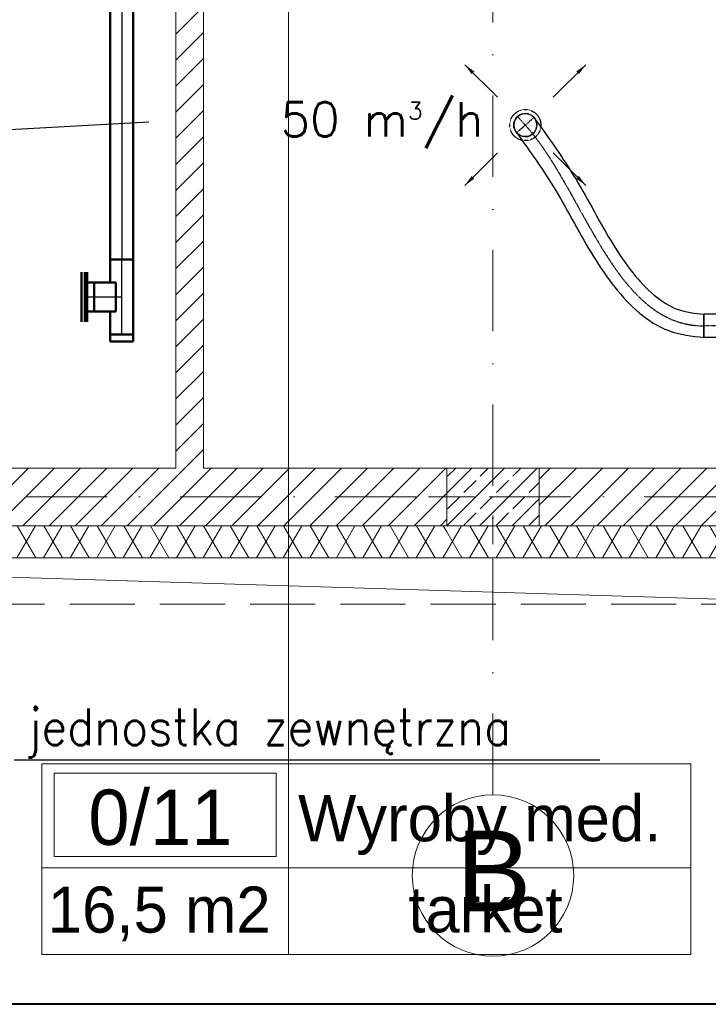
# Model space of a CAD drawing. Header units: millimetres. Extents: x -4612887 to -4536833, y -5457376 to -5415716.
# Tile 13 of 144: x -4601128 to -4598142, y -5456116 to -5451843. Entities that reach past the tile are written whole.
import ezdxf

# ---------------------------------------------------------------- set-up
doc = ezdxf.new("R2010")
doc.units = ezdxf.units.MM
doc.header["$MEASUREMENT"] = 0
for name, pattern in [('DASHDOT', [1, 0.5, -0.25, 0, -0.25]), ('DASHED', [0.75, 0.5, -0.25]), ('Krawędzie ukryte', [391.222223, 282.222223, -109]), ('Kropki i Kreski', [670.277762, 352.777767, -176.388884, 0, -141.111112])]:
    doc.linetypes.add(name, pattern=pattern)
doc.layers.get('0').update_dxf_attribs({"color": 8, "lineweight": 18})
for name, color, linetype, lineweight in [('FLUID-N1', 7, 'Continuous', 30), ('FLUID-N1-150-ARRGR', 7, 'Continuous', 25), ('FLUID-Zmiany', 7, 'Continuous', 50), ('is_ramka', 100, 'Continuous', 40), ('is_wnt_opis', 60, 'Continuous', 25), ('Linia', 8, 'Continuous', 18), ('Osie', 8, 'Continuous', 18), ('Slupy', 8, 'Continuous', 18), ('Strefy', 8, 'Continuous', 18), ('Ściany', 8, 'Continuous', 18), ('Ściany wewnętrzne', 7, 'Continuous', 18), ('Ściany zewnętrzne', 255, 'Continuous', 18)]:
    doc.layers.add(name, color=color, linetype=linetype, lineweight=lineweight)
doc.layers.add('FLUID-N1-SYM', color=7, linetype='Continuous')
doc.layers.add('FLUID-Zmiany-SYM', color=7, linetype='Continuous')
doc.styles.add('FDBES', font='simplex.shx')
doc.styles.add('GENERATED_STYLE_1', font='arial.ttf')
doc.styles.add('GENERATED_STYLE_3', font='txt')
doc.styles.add('GENERATED_STYLE_4', font='txt')
doc.styles.add('WYMIARY', font='ROMANS.shx', dxfattribs={"width": 0.7})
doc.linetypes.add('ZIGZAG', pattern='A,0.0001,-0.2,[131,ltypeshp.shx,S=0.2,R=0,X=-0.2,Y=0],-0.4,[131,ltypeshp.shx,S=0.2,R=180,X=0.2,Y=0],-0.2', length=0.8001)
doc.dimstyles.new('FDBES', dxfattribs={"dimscale": 50, "dimtxt": 4, "dimasz": 2.5, "dimexe": 0.8, "dimexo": 2, "dimgap": 1, "dimtad": 1, "dimdsep": 46, "dimtxsty": 'FDBES', "dimcen": 2.5, "dimclrd": 4, "dimclre": 5, "dimadec": 0, "dimazin": 0, "dimtfac": 1, "dimtmove": 0, "dimatfit": 3, "dimfxl": 1, "dimarcsym": 0})
pattern_1 = [(60, (-4559356.9, -5416807.61), (-86.60254, 50), []), (120, (-4559356.9, -5416807.61), (86.60254, 50), [])]
pattern_2 = [(45, (-4559356.9, -5416807.61), (-56.56854, 56.56854), [])]

# ---------------------------------------------------------------- blocks, each defined once
blk = doc.blocks.new('*U93')
at = {"color": 0, "linetype": 'ByBlock', "lineweight": -2}
for p, q in [((-2200, 50), (2200, 50)), ((-2200, -50), (2200, -50))]:
    blk.add_line(p, q, dxfattribs=at)
at = {"color": 10, "linetype": 'Continuous', "lineweight": -2}
blk.add_line((2200, 50), (2200, -50), dxfattribs=at)
at = {"layer": 'FLUID-Zmiany-SYM', "color": 7, "linetype": 'Continuous'}
blk.add_line((-2200, 0), (2200, 0), dxfattribs=at)
blk = doc.blocks.new('*U92')
at = {"color": 10, "linetype": 'Continuous', "lineweight": -2}
for p, q in [((-107.5, 150), (107.5, 150)), ((-162.5, -50), (-162.5, 50)), ((162.5, 50), (162.5, -50)), ((-62.5, 25), (62.5, 25))]:
    blk.add_line(p, q, dxfattribs=at)
at = {"color": 0, "linetype": 'ByBlock', "lineweight": -2}
for p, q in [((-62.5, 150), (-62.5, 25)), ((62.5, 25), (62.5, 150)), ((-162.5, 50), (-62.5, 50)), ((62.5, 50), (162.5, 50)), ((-62.5, 25), (62.5, 25)), ((-162.5, -50), (162.5, -50))]:
    blk.add_line(p, q, dxfattribs=at)
at = {"color": 7, "linetype": 'Continuous'}
blk.add_line((-62.5, 120), (62.5, 120), dxfattribs=at)
at = {"layer": 'FLUID-Zmiany-SYM', "color": 7, "linetype": 'Continuous'}
for p, q in [((0, 0), (0, 150)), ((-162.5, 0), (162.5, 0))]:
    blk.add_line(p, q, dxfattribs=at)
blk = doc.blocks.new('*U91')
at = {"color": 10, "linetype": 'Continuous', "lineweight": -2}
blk.add_line((0, -50), (0, 50), dxfattribs=at)
at = {"color": 0, "linetype": 'ByBlock', "lineweight": -2}
for p, q in [((0, 50), (30, 50)), ((30, 50), (30, -50)), ((30, -50), (0, -50))]:
    blk.add_line(p, q, dxfattribs=at)
blk = doc.blocks.new('*U90')
at = {"color": 7, "linetype": 'Continuous'}
blk.add_line((-107.5, 25), (107.5, 25), dxfattribs=at)
at = {"color": 0, "linetype": 'ByBlock', "lineweight": -2}
for p, q in [((-107.5, 10), (107.5, 10)), ((-62.5, 0), (-62.5, 10)), ((62.5, 0), (62.5, 10))]:
    blk.add_line(p, q, dxfattribs=at)
blk = doc.blocks.new('*U935')
at = {"color": 7, "linetype": 'DASHED'}
blk.add_circle((0, 0), 67.5, dxfattribs=at)
at = {"color": 0, "linetype": 'ByBlock', "lineweight": -2}
blk.add_circle((0, 0), 50, dxfattribs=at)
blk = doc.blocks.new('*U883')
at = {"color": 162, "linetype": 'Continuous', "lineweight": -2}
for p, q in [((-1000, -50), (-1000, 50)), ((1000, 50), (1000, -50))]:
    blk.add_line(p, q, dxfattribs=at)
at = {"color": 0, "linetype": 'ByBlock', "lineweight": -2}
for p, q in [((-1000, 50), (1000, 50)), ((-1000, -50), (1000, -50))]:
    blk.add_line(p, q, dxfattribs=at)
at = {"layer": 'FLUID-N1-SYM', "color": 7, "linetype": 'DASHDOT'}
blk.add_line((-1000, 0), (1000, 0), dxfattribs=at)
blk = doc.blocks.new('*U1026')
at = {"color": 162, "linetype": 'Continuous', "lineweight": -2}
blk.add_line((0, 50), (0, -50), dxfattribs=at)
at = {"color": 0, "lineweight": -2}
blk.add_arc((-774.9, 871.2), 50, 41.6495, 221.6495, dxfattribs=at)
at = {"color": 7, "linetype": 'DASHED', "lineweight": -2}
blk.add_arc((-774.9, 871.2), 50, 221.6495, 41.6495, dxfattribs=at)
at = {"color": 162, "linetype": 'ZIGZAG', "lineweight": -2, "ltscale": 50}
for points in [[(-737.5, 904.5), (-556.1, 637.4), (-393.9, 353.1), (-308.7, 230.1), (-216.7, 133.7), (-115.7, 72), (0, 50)], [(-812.2, 838), (-642.9, 587.8), (-478.8, 300.3), (-387.1, 168), (-280.8, 56.9), (-152.8, -20.9), (0, -50)]]:
    blk.add_spline(points, degree=3, dxfattribs=at)
at = {"layer": 'FLUID-N1-SYM', "color": 7, "linetype": 'DASHDOT'}
for p, q in [((-812.2, 838), (-737.5, 904.5)), ((-774.9, 871.2), (-808.1, 908.6))]:
    blk.add_line(p, q, dxfattribs=at)
at = {"layer": 'FLUID-N1-SYM', "color": 7, "linetype": 'DASHDOT', "start_tangent": (0.664572, -0.747224), "end_tangent": (1, 0)}
blk.add_spline([(-774.9, 871.2), (0, 0)], degree=3, dxfattribs=at)
blk = doc.blocks.new('Linia_41', base_point=(-4599962.4, -5453426.9))
at = {"layer": 'Linia', "linetype": 'Continuous'}
blk.add_hatch(color=256, dxfattribs=at).paths.add_polyline_path([(-4599912.4, -5453426.9), (-4599916.2, -5453407.8), (-4599927.1, -5453391.6), (-4599943.3, -5453380.7), (-4599962.4, -5453376.9), (-4599981.6, -5453380.7), (-4599997.8, -5453391.6), (-4600008.6, -5453407.8), (-4600012.4, -5453426.9), (-4600008.6, -5453446.1), (-4599997.8, -5453462.3), (-4599981.6, -5453473.1), (-4599962.4, -5453476.9), (-4599943.3, -5453473.1), (-4599927.1, -5453462.3), (-4599916.2, -5453446.1)])
blk.add_line((-4599962.4, -5453476.9), (-4599962.4, -5456872.2), dxfattribs=at)
blk.add_circle((-4599962.4, -5453426.9), 50, dxfattribs=at)

msp = doc.modelspace()

# ---------------------------------------------------------------- hatches: boundary and pattern name
at = {"layer": 'Slupy', "linetype": 'Continuous'}
h = msp.add_hatch(dxfattribs=at)
h.set_pattern_fill('BETON_ZBROJONY', color=8, style=0, pattern_type=2)
h.set_pattern_definition([(45, (-4559356.9, -5416807.61), (-70.71068, 70.71068), []), (45, (-4559392.25, -5416772.26), (-70.71068, 70.71068), [75, -25])])
h.paths.add_polyline_path([(-4599275.7, -5454039.1), (-4598875.7, -5454039.1), (-4598875.7, -5453789.1), (-4599275.7, -5453789.1)])
at = {"layer": 'Ściany wewnętrzne', "linetype": 'Continuous'}
h = msp.add_hatch(dxfattribs=at)
h.set_pattern_fill('BLOCZKI_CERAMICZNE', color=8, style=0, pattern_type=2)
h.set_pattern_definition(pattern_2)
h.paths.add_polyline_path([(-4600330.7, -5453789.1), (-4600330.7, -5447834.1), (-4600450.7, -5447834.1), (-4600450.7, -5453789.1)])
at = {"layer": 'Ściany zewnętrzne', "linetype": 'Continuous'}
h = msp.add_hatch(dxfattribs=at)
h.set_pattern_fill('BLOCZKI_CERAMICZNE', color=8, style=0, pattern_type=2)
h.set_pattern_definition(pattern_2)
h.paths.add_polyline_path([(-4599275.7, -5453789.1), (-4603450.7, -5453789.1), (-4603450.7, -5454039.1), (-4599275.7, -5454039.1)])
h = msp.add_hatch(dxfattribs=at)
h.set_pattern_fill('BLOCZKI_CERAMICZNE', color=8, style=0, pattern_type=2)
h.set_pattern_definition(pattern_2)
h.paths.add_polyline_path([(-4598875.7, -5454039.1), (-4596450.7, -5454039.1), (-4596450.7, -5453989.1), (-4596450.7, -5453789.1), (-4598875.7, -5453789.1)])
h = msp.add_hatch(dxfattribs=at)
h.set_pattern_fill('IZOLACJA_MIĘKKA', color=8, style=0, pattern_type=2)
h.set_pattern_definition(pattern_1)
h.paths.add_polyline_path([(-4603450.7, -5454179.1), (-4599275.7, -5454179.1), (-4599275.7, -5454039.1), (-4603450.7, -5454039.1)])
h = msp.add_hatch(dxfattribs=at)
h.set_pattern_fill('IZOLACJA_MIĘKKA', color=8, style=0, pattern_type=2)
h.set_pattern_definition(pattern_1)
h.paths.add_polyline_path([(-4599275.7, -5454179.1), (-4598875.7, -5454179.1), (-4598875.7, -5454039.1), (-4599275.7, -5454039.1)])
h = msp.add_hatch(dxfattribs=at)
h.set_pattern_fill('IZOLACJA_MIĘKKA', color=8, style=0, pattern_type=2)
h.set_pattern_definition(pattern_1)
h.paths.add_polyline_path([(-4598875.7, -5454039.1), (-4598875.7, -5454179.1), (-4596420.7, -5454179.1), (-4596420.7, -5454039.1), (-4596450.7, -5454039.1)])

# ---------------------------------------------------------------- linework, layer by layer
at = {"layer": 'is_ramka', "color": 2}
msp.add_lwpolyline([(-4610227.1, -5415716), (-4536832.9, -5415716), (-4536832.9, -5456116), (-4610227.1, -5456116)], close=True, dxfattribs=at)
at = {"layer": 'is_wnt_opis', "color": 2}
for p, q in [((-4604215, -5452486.2), (-4600567.4, -5452286.7)), ((-4601151.8, -5455055.1), (-4598613, -5455055.1))]:
    msp.add_line(p, q, dxfattribs=at)
at = {"layer": 'Linia', "color": 8, "linetype": 'Continuous', "lineweight": 0}
msp.add_line((-4562780.7, -5455460.6), (-4603840.7, -5454179.1), dxfattribs=at)
at = {"layer": 'Osie', "color": 8, "linetype": 'Kropki i Kreski'}
for p, q in [((-4599075.7, -5455206.5), (-4599075.7, -5416506)), ((-4557844.9, -5453914.1), (-4601191.6, -5453914.1))]:
    msp.add_line(p, q, dxfattribs=at)
at = {"layer": 'Osie', "color": 8, "linetype": 'Continuous'}
msp.add_circle((-4599075.7, -5455557), 350, dxfattribs=at)
at = {"layer": 'Osie', "color": 8}
msp.add_arc((-4599075.2, -5455206.5), 0.5, 180, 269.9183, dxfattribs=at)
at = {"layer": 'Osie', "color": 8, "linetype": 'Kropki i Kreski'}
msp.add_point((-4599075.7, -5455057), dxfattribs=at)
msp.add_point((-4599075.7, -5455057), dxfattribs=at)
at = {"layer": 'Slupy', "color": 8, "linetype": 'Continuous'}
for p, q in [((-4599075.7, -5453834.1), (-4599075.7, -5453709.1)), ((-4599155.7, -5453914.1), (-4599355.7, -5453914.1)), ((-4598995.7, -5453914.1), (-4598795.7, -5453914.1)), ((-4599075.7, -5453994.1), (-4599075.7, -5454119.1))]:
    msp.add_line(p, q, dxfattribs=at)
at = {"layer": 'Slupy', "color": 8, "linetype": 'Continuous', "flags": 128}
msp.add_lwpolyline([(-4599275.7, -5454039.1), (-4598875.7, -5454039.1), (-4598875.7, -5453789.1), (-4599275.7, -5453789.1)], close=True, dxfattribs=at)
at = {"layer": 'Slupy', "color": 8, "linetype": 'Continuous'}
msp.add_point((-4599075.7, -5453914.1), dxfattribs=at)
at = {"layer": 'Strefy', "color": 8, "linetype": 'Continuous'}
for p, q in [((-4601031.7, -5455072.2), (-4598217.2, -5455072.2)), ((-4601031.7, -5455900.5), (-4601031.7, -5455072.2)), ((-4599962.4, -5455072.2), (-4599962.4, -5455900.5)), ((-4598217.2, -5455072.2), (-4598217.2, -5455900.5)), ((-4600978.2, -5455113.6), (-4600015.9, -5455113.6)), ((-4600978.2, -5455475.1), (-4600978.2, -5455113.6)), ((-4600015.9, -5455113.6), (-4600015.9, -5455475.1)), ((-4600015.9, -5455475.1), (-4600978.2, -5455475.1)), ((-4601031.7, -5455524), (-4598217.2, -5455524)), ((-4598217.2, -5455900.5), (-4601031.7, -5455900.5))]:
    msp.add_line(p, q, dxfattribs=at)
at = {"layer": 'Ściany', "color": 8, "linetype": 'Krawędzie ukryte', "flags": 128}
for points in [[(-4596450.7, -5454179.1), (-4603840.7, -5454179.1)], [(-4604040.7, -5454379.1), (-4596450.7, -5454379.1)]]:
    msp.add_lwpolyline(points, dxfattribs=at)
at = {"layer": 'Ściany wewnętrzne', "color": 8, "linetype": 'Continuous', "flags": 128}
for points in [[(-4600330.7, -5453789.1), (-4600330.7, -5447834.1)], [(-4600450.7, -5450789.1), (-4600450.7, -5453789.1)]]:
    msp.add_lwpolyline(points, dxfattribs=at)
at = {"layer": 'Ściany zewnętrzne', "color": 8, "linetype": 'Continuous'}
for p, q in [((-4603450.7, -5454039.1), (-4599275.7, -5454039.1)), ((-4598875.7, -5454039.1), (-4599275.7, -5454039.1)), ((-4598875.7, -5454039.1), (-4596450.7, -5454039.1))]:
    msp.add_line(p, q, dxfattribs=at)
at = {"layer": 'Ściany zewnętrzne', "color": 8, "linetype": 'Continuous', "flags": 128}
for points in [[(-4600450.7, -5453789.1), (-4603450.7, -5453789.1)], [(-4597540.5, -5453789.1), (-4600330.7, -5453789.1)], [(-4603840.7, -5454179.1), (-4596420.7, -5454179.1)]]:
    msp.add_lwpolyline(points, dxfattribs=at)

# ---------------------------------------------------------------- block references
at = {"layer": 'FLUID-N1', "color": 162, "linetype": 'Continuous', "rotation": 180}
for name, p in [('*U935', (-4598935.6, -5452300.3)), ('*U883', (-4597160.7, -5453171.6))]:
    msp.add_blockref(name, p, dxfattribs=at)
at = {"layer": 'FLUID-N1', "color": 162, "linetype": 'Continuous'}
msp.add_blockref('*U1026', (-4598160.7, -5453171.6), dxfattribs=at)
at = {"layer": 'FLUID-Zmiany', "color": 10, "linetype": 'Continuous'}
for name, p, rotation in [('*U93', (-4600685.7, -5450684.1), 270), ('*U92', (-4600685.7, -5453046.6), 90), ('*U90', (-4600835.7, -5453046.6), 90), ('*U91', (-4600685.7, -5453209.1), 270)]:
    msp.add_blockref(name, p, dxfattribs=dict(at, rotation=rotation))
at = {"layer": 'Linia', "color": 8, "linetype": 'Continuous'}
msp.add_blockref('Linia_41', (-4599962.4, -5451626.9), dxfattribs=at)

# ---------------------------------------------------------------- texts
at = {"layer": 'FLUID-N1-150-ARRGR', "color": 60, "insert": (-4599557, -5452300.3), "char_height": 150, "attachment_point": 5, "style": 'FDBES'}
msp.add_mtext('50 m{\\A2;\\H0.5x;3}/h\\P', dxfattribs=at)
at = {"layer": 'is_wnt_opis', "color": 2, "style": 'WYMIARY', "width": 0.9}
msp.add_text('jednostka zewnętrzna', height=160, dxfattribs=at).set_placement((-4601095.4, -5454991.9))
at = {"layer": 'Osie', "color": 8, "linetype": 'Continuous', "insert": (-4599235.7, -5455537), "char_height": 350, "attachment_point": 4, "style": 'GENERATED_STYLE_1'}
msp.add_mtext('{B}', dxfattribs=at)
at = {"layer": 'Strefy', "color": 8, "linetype": 'Continuous', "attachment_point": 4}
for s, insert, char_height, style in [('{0/11}', (-4600830.2, -5455305.9), 240, 'GENERATED_STYLE_4'), ('{Wyroby med.}', (-4599920.9, -5455338.5), 200, 'GENERATED_STYLE_3'), ('{tarket}', (-4599442.7, -5455705.8), 200, 'GENERATED_STYLE_3'), ('{16,5 m2}', (-4601006.2, -5455723.6), 200, 'GENERATED_STYLE_3')]:
    msp.add_mtext(s, dxfattribs=dict(at, insert=insert, char_height=char_height, style=style))

# ---------------------------------------------------------------- leaders
at = {"layer": 'FLUID-N1-150-ARRGR'}
for points in [[(-4599197.7, -5452038.2), (-4599056.3, -5452179.6)], [(-4598673.4, -5452038.2), (-4598814.9, -5452179.6)], [(-4599197.7, -5452562.5), (-4599056.3, -5452421.1)], [(-4598673.4, -5452562.5), (-4598814.9, -5452421.1)]]:
    msp.add_leader(points, dimstyle='FDBES', override={"dimscale": 20, "dimclrd": 7}, dxfattribs=at)

doc.saveas('drawing.dxf')
